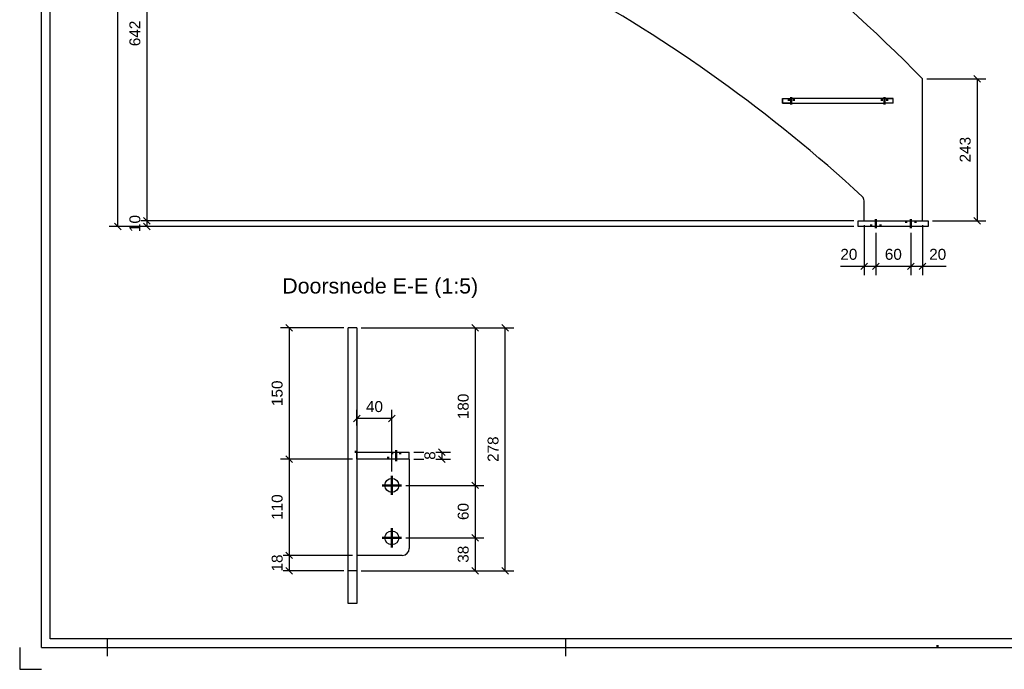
# Model space of a CAD drawing. Header units: millimetres. Extents: x -40 to 380, y -1148 to -851.
# Tile 1 of 4: x -40 to 185, y -1148 to -1000. Entities that reach past the tile are written whole.
import ezdxf
from ezdxf.enums import TextEntityAlignment as Align

# ---------------------------------------------------------------- set-up
doc = ezdxf.new("R2010")
doc.units = ezdxf.units.MM
for name, pattern in [('DASHDOT', [8.5, 4, -2, 0.5, -2]), ('DOT', [2, 0.5, -1.5]), ('STRICHPUNKT2', [18.5, 10, -4, 0.5, -4]), ('STRICHPUNKT3', [35.5, 25, -5, 0.5, -5])]:
    doc.linetypes.add(name, pattern=pattern)
doc.layers.get('0').update_dxf_attribs({"linetype": 'CONTINUOUS'})
for name, color, linetype in [('DIM49', 4, 'CONTINUOUS'), ('LE_MIDDLE', 7, 'CONTINUOUS'), ('TXT_ALL', 7, 'CONTINUOUS'), ('TXT_DIM49', 2, 'CONTINUOUS'), ('TXT_YELLOW', 2, 'CONTINUOUS')]:
    doc.layers.add(name, color=color, linetype=linetype)
doc.layers.add('LE_ALL', color=7, linetype='CONTINUOUS', lineweight=50)
doc.styles.add('ARIAL', font='arial.ttf')

# ---------------------------------------------------------------- blocks, each defined once
blk = doc.blocks.new('DINA3_00002', base_point=(372.98, -1141.49))
for p, q in [((-33.02, -1141.49), (-33.02, -858.49)), ((372.98, -1141.49), (-33.02, -1141.49)), ((-20.02, -1141.49), (-20.02, -1145.49)), ((84.98, -1145.49), (84.98, -1141.49)), ((-35.02, -1143.49), (374.98, -1143.49))]:
    blk.add_line(p, q)
for points in [[(-35.02, -1143.49), (-35.02, -856.49), (374.98, -856.49)], [(-40.02, -1143.49), (-40.02, -1148.49), (-35.02, -1148.49)]]:
    blk.add_lwpolyline(points)
at = {"layer": 'LE_ALL', "linetype": 'DOT'}
blk.add_line((169.98, -1143.49), (169.98, -1141.49), dxfattribs=at)
blk = doc.blocks.new('_ZBL0024_00001')
blk.add_blockref('DINA3_00002', (372.98, -1141.49))
blk = doc.blocks.new('_D26', base_point=(177.59, -1032.61))
at = {"layer": 'DIM49', "color": 1}
for p, q in [((167.55, -1013.51), (181.09, -1013.51)), ((179.84, -1014.26), (178.34, -1012.76)), ((179.09, -1013.51), (179.09, -1045.95)), ((178.34, -1045.2), (179.84, -1046.7)), ((168.88, -1045.95), (181.09, -1045.95))]:
    blk.add_line(p, q, dxfattribs=at)
at = {"layer": 'TXT_DIM49', "style": 'ARIAL'}
blk.add_text('243', height=2.5, rotation=90.0002, dxfattribs=at).set_placement((177.59, -1032.61))
blk = doc.blocks.new('_D27', base_point=(-12.41, -944.73))
at = {"layer": 'DIM49', "color": 1}
for p, q in [((3.55, -923.33), (-12.91, -923.33)), ((-10.16, -924.08), (-11.66, -922.58)), ((-10.91, -923.33), (-10.91, -960.37)), ((-11.66, -959.62), (-10.16, -961.12)), ((3.55, -960.37), (-12.91, -960.37))]:
    blk.add_line(p, q, dxfattribs=at)
at = {"layer": 'TXT_DIM49', "style": 'ARIAL'}
blk.add_text('278', height=2.5, rotation=90.0002, dxfattribs=at).set_placement((-12.41, -944.73))
blk = doc.blocks.new('_D28', base_point=(-12.41, -1006.04))
at = {"layer": 'DIM49', "color": 1}
for p, q in [((-10.16, -961.12), (-11.66, -959.62)), ((3.55, -960.37), (-12.91, -960.37)), ((-10.91, -960.37), (-10.91, -1045.95)), ((-11.66, -1045.2), (-10.16, -1046.7)), ((150.88, -1045.95), (-12.31, -1045.95))]:
    blk.add_line(p, q, dxfattribs=at)
at = {"layer": 'TXT_DIM49', "style": 'ARIAL'}
blk.add_text('642', height=2.5, rotation=90.0002, dxfattribs=at).set_placement((-12.41, -1006.04))
blk = doc.blocks.new('_D29', base_point=(-12.41, -1048.53))
at = {"layer": 'DIM49', "color": 1}
for p, q in [((-10.16, -1046.7), (-11.66, -1045.2)), ((150.88, -1045.95), (-12.31, -1045.95)), ((150.88, -1047.28), (-12.31, -1047.28)), ((-11.66, -1046.53), (-10.16, -1048.03)), ((-10.91, -1045.95), (-10.91, -1047.28))]:
    blk.add_line(p, q, dxfattribs=at)
at = {"layer": 'TXT_DIM49', "style": 'ARIAL'}
blk.add_text('10', height=2.5, rotation=90.0002, dxfattribs=at).set_placement((-12.41, -1048.53))
blk = doc.blocks.new('Plaatwerk D_ 10_00099', base_point=(153.22, -1045.95))
for p, q in [((4.55, -923.33), (4.55, -960.37)), ((5.89, -923.33), (4.55, -923.33)), ((5.89, -960.37), (4.55, -960.37)), ((166.55, -1045.95), (166.55, -1013.51)), ((153.22, -1045.95), (153.22, -1041.4)), ((153.22, -1045.95), (166.55, -1045.95))]:
    blk.add_line(p, q)
for centre, radius, start, end in [((-65.81, -1239.26), 323.96, 44.1723, 77.2143), ((-80.33, -1293.43), 344.04, 47.3431, 75.4865), ((151.88, -1041.4), 1.33, 0, 47.3431)]:
    blk.add_arc(centre, radius, start, end)
at = {"layer": 'LE_ALL', "color": 3, "linetype": 'DOT'}
blk.add_line((35.54, -943.35), (35.54, -942.28), dxfattribs=at)
blk.add_lwpolyline([(91.1, -968.6), (91.1, -967.53)], dxfattribs=at)
at = {"layer": 'LE_MIDDLE', "color": 2, "linetype": 'DASHDOT'}
for points in [[(35.54, -942.28), (6.36, -942.28), (6.36, -943.35), (35.54, -943.35)], [(91.1, -967.53), (38.91, -967.53), (38.91, -968.6), (91.1, -968.6)]]:
    blk.add_lwpolyline(points, dxfattribs=at)
for points in [[(17.62, -943.35), (16.55, -943.35), (16.55, -958.01), (17.62, -958.01)], [(131.88, -992.78), (93.88, -992.78), (93.88, -993.85), (131.88, -993.85)], [(159.88, -1019.1), (159.88, -1018.03), (134.55, -1018.03), (134.55, -1019.1)]]:
    blk.add_lwpolyline(points, close=True, dxfattribs=at)
for name, p in [('_D27', (-12.41, -944.73)), ('_D28', (-12.41, -1006.04)), ('_D26', (177.59, -1032.61)), ('_D29', (-12.41, -1048.53))]:
    blk.add_blockref(name, p)
blk = doc.blocks.new('Plaatwerk D_ 10_00098')
blk.add_blockref('Plaatwerk D_ 10_00099', (153.22, -1045.95))
blk = doc.blocks.new('_D17', base_point=(16.13, -974.87))
at = {"layer": 'DIM49', "color": 1}
for p, q in [((16.55, -959.01), (16.55, -972.27)), ((17.62, -959.01), (17.62, -972.27)), ((16.55, -974.97), (16.55, -978.37)), ((17.62, -974.97), (17.62, -978.37)), ((17.3, -975.62), (15.8, -977.12)), ((17.62, -976.37), (16.55, -976.37)), ((16.87, -977.12), (18.37, -975.62))]:
    blk.add_line(p, q, dxfattribs=at)
at = {"layer": 'TXT_DIM49', "style": 'ARIAL'}
blk.add_text('8', height=2.5, dxfattribs=at).set_placement((16.13, -974.87))
blk = doc.blocks.new('_D18', base_point=(8.63, -974.87))
at = {"layer": 'DIM49', "color": 1}
for p, q in [((16.55, -959.01), (16.55, -972.27)), ((4.55, -961.37), (4.55, -978.37)), ((16.55, -974.97), (16.55, -978.37)), ((5.3, -975.62), (3.8, -977.12)), ((16.55, -976.37), (4.55, -976.37)), ((15.8, -977.12), (17.3, -975.62))]:
    blk.add_line(p, q, dxfattribs=at)
at = {"layer": 'TXT_DIM49', "style": 'ARIAL'}
blk.add_text('90', height=2.5, dxfattribs=at).set_placement((8.63, -974.87))
blk = doc.blocks.new('_D19', base_point=(11.23, -953.27))
at = {"layer": 'DIM49', "color": 1}
for p, q in [((15.15, -947.35), (10.73, -947.35)), ((13.48, -948.1), (11.98, -946.6)), ((12.73, -955.35), (12.73, -947.35)), ((11.98, -954.6), (13.48, -956.1)), ((15.15, -955.35), (10.73, -955.35))]:
    blk.add_line(p, q, dxfattribs=at)
at = {"layer": 'TXT_DIM49', "style": 'ARIAL'}
blk.add_text('60', height=2.5, rotation=90.0002, dxfattribs=at).set_placement((11.23, -953.27))
blk = doc.blocks.new('_D20', base_point=(11.23, -947.27))
at = {"layer": 'DIM49', "color": 1}
for p, q in [((13.48, -944.1), (11.98, -942.6)), ((12.73, -947.35), (12.73, -943.35)), ((15.15, -947.35), (10.73, -947.35)), ((11.98, -946.6), (13.48, -948.1))]:
    blk.add_line(p, q, dxfattribs=at)
at = {"layer": 'TXT_DIM49', "style": 'ARIAL'}
blk.add_text('30', height=2.5, rotation=90.0002, dxfattribs=at).set_placement((11.23, -947.27))
blk = doc.blocks.new('Plaatwerk D_ 8_00101', base_point=(16.55, -956.41))
for p, q in [((16.55, -943.35), (16.55, -956.95)), ((17.62, -943.35), (16.55, -943.35)), ((16.55, -958.01), (16.55, -956.95)), ((17.62, -956.95), (17.62, -958.01)), ((17.62, -958.01), (16.55, -958.01))]:
    blk.add_line(p, q)
blk.add_lwpolyline([(17.62, -943.35), (17.62, -956.95), (16.55, -956.95)])
at = {"layer": 'LE_ALL', "color": 3, "linetype": 'DOT'}
for p, q in [((16.55, -946.28), (17.62, -946.28)), ((16.55, -948.41), (17.62, -948.41)), ((16.55, -954.28), (17.62, -954.28)), ((16.55, -956.41), (17.62, -956.41))]:
    blk.add_line(p, q, dxfattribs=at)
for name, p in [('_D20', (11.23, -947.27)), ('_D19', (11.23, -953.27)), ('_D18', (8.63, -974.87)), ('_D17', (16.13, -974.87))]:
    blk.add_blockref(name, p)
blk = doc.blocks.new('_00103', base_point=(16.15, -955.35))
at = {"layer": 'LE_ALL', "color": 1, "linetype": 'STRICHPUNKT2'}
for p, q in [((16.15, -947.35), (18.02, -947.35)), ((16.15, -955.35), (18.02, -955.35))]:
    blk.add_line(p, q, dxfattribs=at)
blk = doc.blocks.new('_00102')
blk.add_blockref('_00103', (16.15, -955.35))
blk = doc.blocks.new('Plaatwerk D_ 8_00100')
for name, p in [('Plaatwerk D_ 8_00101', (16.55, -956.41)), ('_00102', (0, 0))]:
    blk.add_blockref(name, p)
blk = doc.blocks.new('_D21', base_point=(168.11, -1054.87))
at = {"layer": 'DIM49', "color": 1}
for p, q in [((166.55, -1046.95), (166.55, -1058.37)), ((163.88, -1048.68), (163.88, -1058.37)), ((171.95, -1056.37), (157.88, -1056.37)), ((163.13, -1057.12), (164.63, -1055.62)), ((167.3, -1055.62), (165.8, -1057.12))]:
    blk.add_line(p, q, dxfattribs=at)
at = {"layer": 'TXT_DIM49', "style": 'ARIAL'}
blk.add_text('20', height=2.5, dxfattribs=at).set_placement((168.11, -1054.87))
blk = doc.blocks.new('_D22', base_point=(157.96, -1054.87))
at = {"layer": 'DIM49', "color": 1}
for p, q in [((155.88, -1048.68), (155.88, -1058.37)), ((163.88, -1048.68), (163.88, -1058.37)), ((156.63, -1055.62), (155.13, -1057.12)), ((163.88, -1056.37), (155.88, -1056.37)), ((163.13, -1057.12), (164.63, -1055.62))]:
    blk.add_line(p, q, dxfattribs=at)
at = {"layer": 'TXT_DIM49', "style": 'ARIAL'}
blk.add_text('60', height=2.5, dxfattribs=at).set_placement((157.96, -1054.87))
blk = doc.blocks.new('_D23', base_point=(147.78, -1054.87))
at = {"layer": 'DIM49', "color": 1}
for p, q in [((153.22, -1046.95), (153.22, -1058.37)), ((155.88, -1048.68), (155.88, -1058.37)), ((161.88, -1056.37), (147.78, -1056.37)), ((152.47, -1057.12), (153.97, -1055.62)), ((156.63, -1055.62), (155.13, -1057.12))]:
    blk.add_line(p, q, dxfattribs=at)
at = {"layer": 'TXT_DIM49', "style": 'ARIAL'}
blk.add_text('20', height=2.5, dxfattribs=at).set_placement((147.78, -1054.87))
blk = doc.blocks.new('_D24', base_point=(-19.04, -988.18))
at = {"layer": 'DIM49', "color": 1}
for p, q in [((3.55, -923.33), (-19.54, -923.33)), ((-16.79, -924.08), (-18.29, -922.58)), ((-17.54, -1047.28), (-17.54, -923.33)), ((150.88, -1047.28), (-19.54, -1047.28)), ((-18.29, -1046.53), (-16.79, -1048.03))]:
    blk.add_line(p, q, dxfattribs=at)
at = {"layer": 'TXT_DIM49', "style": 'ARIAL'}
blk.add_text('930', height=2.5, rotation=90.0002, dxfattribs=at).set_placement((-19.04, -988.18))
blk = doc.blocks.new('Plaatwerk D_ 10_00105', base_point=(156.95, -1047.28))
blk.add_lwpolyline([(167.88, -1045.95), (167.88, -1047.28), (151.88, -1047.28), (151.88, -1045.95)], close=True)
at = {"layer": 'LE_ALL', "color": 3, "linetype": 'DOT'}
for p, q in [((154.82, -1047.28), (154.82, -1045.95)), ((156.95, -1047.28), (156.95, -1045.95)), ((162.82, -1045.95), (162.82, -1047.28)), ((164.95, -1045.95), (164.95, -1047.28))]:
    blk.add_line(p, q, dxfattribs=at)
for name, p in [('_D24', (-19.04, -988.18)), ('_D23', (147.78, -1054.87)), ('_D21', (168.11, -1054.87)), ('_D22', (157.96, -1054.87))]:
    blk.add_blockref(name, p)
blk = doc.blocks.new('_00107', base_point=(155.88, -1047.68))
at = {"layer": 'LE_ALL', "color": 1, "linetype": 'STRICHPUNKT2'}
for p, q in [((155.88, -1047.68), (155.88, -1045.55)), ((163.88, -1045.55), (163.88, -1047.68))]:
    blk.add_line(p, q, dxfattribs=at)
blk = doc.blocks.new('_00106')
blk.add_blockref('_00107', (155.88, -1047.68))
blk = doc.blocks.new('Plaatwerk D_ 10_00104')
for name, p in [('Plaatwerk D_ 10_00105', (156.95, -1047.28)), ('_00106', (0, 0))]:
    blk.add_blockref(name, p)
blk = doc.blocks.new('Plaatwerk D_ 8_00110', base_point=(135.95, -1018.03))
for p, q in [((136.55, -1019.1), (136.55, -1018.03)), ((157.88, -1018.03), (159.88, -1018.03)), ((159.88, -1019.1), (159.88, -1018.03)), ((136.55, -1019.1), (134.55, -1019.1)), ((159.88, -1019.1), (157.88, -1019.1))]:
    blk.add_line(p, q)
for points in [[(134.55, -1019.1), (134.55, -1018.03), (136.55, -1018.03)], [(136.55, -1019.1), (157.88, -1019.1), (157.88, -1018.03), (136.55, -1018.03)]]:
    blk.add_lwpolyline(points)
at = {"layer": 'LE_ALL', "color": 3, "linetype": 'DOT'}
for p, q in [((135.95, -1018.03), (135.95, -1019.1)), ((137.15, -1018.03), (137.15, -1019.1)), ((157.28, -1018.03), (157.28, -1019.1)), ((158.48, -1018.03), (158.48, -1019.1))]:
    blk.add_line(p, q, dxfattribs=at)
blk = doc.blocks.new('_00112', base_point=(136.55, -1017.73))
at = {"layer": 'LE_ALL', "color": 1, "linetype": 'STRICHPUNKT2'}
for p, q in [((136.55, -1017.73), (136.55, -1019.4)), ((157.88, -1017.73), (157.88, -1019.4))]:
    blk.add_line(p, q, dxfattribs=at)
blk = doc.blocks.new('_00111')
blk.add_blockref('_00112', (136.55, -1017.73))
blk = doc.blocks.new('Plaatwerk D_ 8_00109')
for name, p in [('Plaatwerk D_ 8_00110', (135.95, -1018.03)), ('_00111', (0, 0))]:
    blk.add_blockref(name, p)
blk = doc.blocks.new('Plaatwerk D_ 8_00114', base_point=(97.16, -992.78))
for p, q in [((95.85, -992.78), (97.76, -992.78)), ((95.85, -993.85), (95.85, -992.78)), ((131.88, -993.85), (131.88, -992.78))]:
    blk.add_line(p, q)
for points in [[(97.76, -993.85), (95.85, -993.85), (93.88, -993.85), (93.88, -992.78), (95.85, -992.78)], [(131.88, -993.85), (129.88, -993.85), (97.76, -993.85), (97.76, -992.78), (129.88, -992.78)], [(129.88, -993.85), (129.88, -992.78), (131.88, -992.78)]]:
    blk.add_lwpolyline(points)
at = {"layer": 'LE_ALL', "color": 3, "linetype": 'DOT'}
for p, q in [((97.16, -992.78), (97.16, -993.85)), ((98.36, -992.78), (98.36, -993.85)), ((113.22, -992.78), (113.22, -993.85)), ((114.42, -992.78), (114.42, -993.85)), ((129.28, -992.78), (129.28, -993.85)), ((130.48, -992.78), (130.48, -993.85))]:
    blk.add_line(p, q, dxfattribs=at)
blk = doc.blocks.new('_00116', base_point=(129.88, -992.48))
at = {"layer": 'LE_ALL', "color": 1, "linetype": 'STRICHPUNKT2'}
for p, q in [((97.76, -992.48), (97.76, -994.15)), ((113.82, -992.48), (113.82, -994.15)), ((129.88, -992.48), (129.88, -994.15))]:
    blk.add_line(p, q, dxfattribs=at)
blk = doc.blocks.new('_00115')
blk.add_blockref('_00116', (129.88, -992.48))
blk = doc.blocks.new('Plaatwerk D_ 8_00113')
for name, p in [('Plaatwerk D_ 8_00114', (97.16, -992.78)), ('_00115', (0, 0))]:
    blk.add_blockref(name, p)
blk = doc.blocks.new('_D25', base_point=(101.26, -984.47))
at = {"layer": 'DIM49', "color": 1}
for p, q in [((93.72, -967.53), (104.76, -967.53)), ((103.51, -968.28), (102.01, -966.78)), ((102.76, -967.53), (102.76, -992.78)), ((103.63, -992.78), (100.76, -992.78)), ((102.01, -992.03), (103.51, -993.53))]:
    blk.add_line(p, q, dxfattribs=at)
at = {"layer": 'TXT_DIM49', "style": 'ARIAL'}
blk.add_text('189,4', height=2.5, rotation=90.0002, dxfattribs=at).set_placement((101.26, -984.47))
blk = doc.blocks.new('Plaatwerk D_ 8_00118', base_point=(91.1, -968.6))
for p, q in [((38.91, -968.6), (38.91, -967.53)), ((44.47, -967.53), (38.91, -967.53)), ((38.91, -968.6), (44.47, -968.6)), ((46.05, -968.6), (44.47, -968.6)), ((46.05, -968.6), (46.05, -967.53)), ((92.8, -967.53), (90.8, -967.53)), ((90.8, -968.6), (92.8, -968.6)), ((92.8, -968.6), (92.8, -967.53))]:
    blk.add_line(p, q)
for points in [[(44.47, -968.6), (44.47, -967.53), (46.05, -967.53)], [(46.05, -968.6), (90.8, -968.6), (90.8, -967.53), (46.05, -967.53)]]:
    blk.add_lwpolyline(points)
at = {"layer": 'LE_ALL', "color": 3, "linetype": 'DOT'}
for p, q in [((45.45, -967.53), (45.45, -968.6)), ((46.65, -967.53), (46.65, -968.6)), ((67.83, -967.53), (67.83, -968.6)), ((69.03, -967.53), (69.03, -968.6)), ((90.2, -967.53), (90.2, -968.6)), ((91.1, -968.6), (91.1, -967.53)), ((91.4, -967.53), (91.4, -968.6)), ((92.72, -968.6), (92.72, -967.53))]:
    blk.add_line(p, q, dxfattribs=at)
blk.add_blockref('_D25', (101.26, -984.47))
blk = doc.blocks.new('_00120', base_point=(90.8, -967.23))
at = {"layer": 'LE_ALL', "color": 1, "linetype": 'STRICHPUNKT2'}
for p, q in [((46.05, -967.23), (46.05, -968.9)), ((68.43, -967.23), (68.43, -968.9)), ((90.8, -967.23), (90.8, -968.9))]:
    blk.add_line(p, q, dxfattribs=at)
blk = doc.blocks.new('_00119')
blk.add_blockref('_00120', (90.8, -967.23))
blk = doc.blocks.new('Plaatwerk D_ 8_00117')
for name, p in [('Plaatwerk D_ 8_00118', (91.1, -968.6)), ('_00119', (0, 0))]:
    blk.add_blockref(name, p)
blk = doc.blocks.new('Plaatwerk D_ 8_00122', base_point=(39.22, -943.35))
for p, q in [((6.36, -942.28), (14.36, -942.28)), ((6.36, -943.35), (6.36, -942.28)), ((14.36, -943.35), (6.36, -943.35)), ((39.64, -942.28), (37.64, -942.28)), ((37.64, -943.35), (37.64, -942.28))]:
    blk.add_line(p, q)
for points in [[(37.64, -943.35), (14.36, -943.35), (14.36, -942.28), (37.64, -942.28)], [(37.64, -943.35), (39.64, -943.35), (39.64, -942.28)]]:
    blk.add_lwpolyline(points)
at = {"layer": 'LE_ALL', "color": 3, "linetype": 'DOT'}
for p, q in [((21.29, -942.28), (21.29, -943.35)), ((22.49, -942.28), (22.49, -943.35)), ((35.54, -943.35), (35.54, -942.28)), ((37.04, -942.28), (37.04, -943.35)), ((38.24, -942.28), (38.24, -943.35)), ((39.22, -943.35), (39.22, -942.28))]:
    blk.add_line(p, q, dxfattribs=at)
blk = doc.blocks.new('_00124', base_point=(37.64, -941.98))
at = {"layer": 'LE_ALL', "color": 1, "linetype": 'STRICHPUNKT2'}
for p, q in [((21.89, -941.98), (21.89, -943.65)), ((37.64, -941.98), (37.64, -943.65))]:
    blk.add_line(p, q, dxfattribs=at)
blk = doc.blocks.new('_00123')
blk.add_blockref('_00124', (37.64, -941.98))
blk = doc.blocks.new('Plaatwerk D_ 8_00121')
for name, p in [('Plaatwerk D_ 8_00122', (39.22, -943.35)), ('_00123', (0, 0))]:
    blk.add_blockref(name, p)
blk = doc.blocks.new('Trededragers_00108')
for name in ['Plaatwerk D_ 8_00121', 'Plaatwerk D_ 8_00117', 'Plaatwerk D_ 8_00113', 'Plaatwerk D_ 8_00109']:
    blk.add_blockref(name, (0, 0))
blk = doc.blocks.new('Trapboom_00097')
for name in ['Plaatwerk D_ 10_00104', 'Plaatwerk D_ 10_00098', 'Plaatwerk D_ 8_00100', 'Trededragers_00108']:
    blk.add_blockref(name, (0, 0))
blk = doc.blocks.new('BNR 14_00096')
blk.add_blockref('Trapboom_00097', (0, 0))
blk = doc.blocks.new('Breda_00095')
blk.add_blockref('BNR 14_00096', (0, 0))
blk = doc.blocks.new('AKPFEIL_00129', base_point=(-3.13, -985.86))
blk.add_line((-21.63, -985.86), (-8.13, -985.86))
blk.add_lwpolyline([(-3.13, -985.86), (-8.13, -984.52), (-8.13, -987.2)], close=True)
blk = doc.blocks.new('3DFIGCON_00128')
blk.add_blockref('AKPFEIL_00129', (-3.13, -985.86))
blk = doc.blocks.new('AKPFEIL_00131', base_point=(-3.13, -916.46))
blk.add_line((-21.63, -916.46), (-8.13, -916.46))
blk.add_lwpolyline([(-3.13, -916.46), (-8.13, -915.12), (-8.13, -917.8)], close=True)
blk = doc.blocks.new('3DFIGCON_00130')
blk.add_blockref('AKPFEIL_00131', (-3.13, -916.46))
blk = doc.blocks.new('TFIELD_00134', base_point=(-5.43, -991.36))
at = {"layer": 'TXT_ALL', "color": 1, "style": 'ARIAL'}
blk.add_text('E', height=5, dxfattribs=at).set_placement((-5.43, -991.36), align=Align.MIDDLE_LEFT)
blk = doc.blocks.new('FLEX_00133', base_point=(-3.13, -991.36))
blk.add_blockref('TFIELD_00134', (-5.43, -991.36))
blk = doc.blocks.new('3DFIGCON_00132')
blk.add_blockref('FLEX_00133', (-3.13, -991.36))
blk = doc.blocks.new('TFIELD_00137', base_point=(-5.43, -910.96))
at = {"layer": 'TXT_ALL', "color": 1, "style": 'ARIAL'}
blk.add_text('E', height=5, dxfattribs=at).set_placement((-5.43, -910.96), align=Align.MIDDLE_LEFT)
blk = doc.blocks.new('FLEX_00136', base_point=(-3.13, -910.96))
blk.add_blockref('TFIELD_00137', (-5.43, -910.96))
blk = doc.blocks.new('3DFIGCON_00135')
blk.add_blockref('FLEX_00136', (-3.13, -910.96))
blk = doc.blocks.new('_00127', base_point=(-3.13, -988.36))
at = {"layer": 'LE_ALL', "color": 4, "linetype": 'STRICHPUNKT3'}
for p, q in [((-3.13, -913.96), (-3.13, -933.96)), ((-3.13, -988.36), (-3.13, -968.36))]:
    blk.add_line(p, q, dxfattribs=at)
for name in ['3DFIGCON_00135', '3DFIGCON_00130', '3DFIGCON_00128', '3DFIGCON_00132']:
    blk.add_blockref(name, (0, 0))
blk = doc.blocks.new('_00126')
blk.add_blockref('_00127', (-3.13, -988.36))
blk = doc.blocks.new('_00125')
blk.add_blockref('_00126', (0, 0))
blk = doc.blocks.new('_A3D0035_00094')
for name in ['_00125', 'Breda_00095']:
    blk.add_blockref(name, (0, 0))
blk = doc.blocks.new('_ANS0035_00093')
blk.add_blockref('_A3D0035_00094', (0, 0))
blk = doc.blocks.new('_00177', base_point=(37.14, -1098.78))
for p, q in [((37.14, -1070.41), (35.14, -1070.41)), ((37.14, -1070.41), (37.14, -1125.98)), ((35.14, -1133.42), (35.14, -1125.98))]:
    blk.add_line(p, q)
for points in [[(37.14, -1125.98), (35.14, -1125.98), (35.14, -1070.41)], [(37.14, -1125.98), (37.14, -1133.42), (35.14, -1133.42)]]:
    blk.add_lwpolyline(points)
at = {"layer": 'LE_ALL', "color": 3, "linetype": 'DOT'}
blk.add_line((37.14, -1098.78), (35.14, -1098.78), dxfattribs=at)
at = {"layer": 'LE_MIDDLE', "color": 2, "linetype": 'DASHDOT'}
blk.add_lwpolyline([(37.14, -1098.84), (37.14, -1100.44), (37.14, -1122.44)], dxfattribs=at)
blk = doc.blocks.new('_00176')
blk.add_blockref('_00177', (37.14, -1098.78))
blk = doc.blocks.new('_D46', base_point=(62.72, -1091.3))
at = {"layer": 'DIM49', "color": 1}
for p, q in [((64.97, -1071.16), (63.47, -1069.66)), ((38.14, -1070.41), (66.22, -1070.41)), ((64.22, -1070.41), (64.22, -1106.44)), ((63.47, -1105.69), (64.97, -1107.19)), ((48.34, -1106.44), (66.22, -1106.44))]:
    blk.add_line(p, q, dxfattribs=at)
at = {"layer": 'TXT_DIM49', "style": 'ARIAL'}
blk.add_text('180', height=2.5, rotation=90.0002, dxfattribs=at).set_placement((62.72, -1091.3))
blk = doc.blocks.new('_D47', base_point=(62.72, -1114.36))
at = {"layer": 'DIM49', "color": 1}
for p, q in [((64.97, -1107.19), (63.47, -1105.69)), ((48.34, -1106.44), (66.22, -1106.44)), ((64.22, -1106.44), (64.22, -1118.44)), ((48.34, -1118.44), (66.22, -1118.44)), ((63.47, -1117.69), (64.97, -1119.19))]:
    blk.add_line(p, q, dxfattribs=at)
at = {"layer": 'TXT_DIM49', "style": 'ARIAL'}
blk.add_text('60', height=2.5, rotation=90.0002, dxfattribs=at).set_placement((62.72, -1114.36))
blk = doc.blocks.new('_D48', base_point=(62.72, -1124.13))
at = {"layer": 'DIM49', "color": 1}
for p, q in [((48.34, -1118.44), (66.22, -1118.44)), ((64.97, -1119.19), (63.47, -1117.69)), ((64.22, -1118.44), (64.22, -1125.98)), ((38.14, -1125.98), (66.22, -1125.98)), ((63.47, -1125.23), (64.97, -1126.73))]:
    blk.add_line(p, q, dxfattribs=at)
at = {"layer": 'TXT_DIM49', "style": 'ARIAL'}
blk.add_text('38', height=2.5, rotation=90.0002, dxfattribs=at).set_placement((62.72, -1124.13))
blk = doc.blocks.new('_D49', base_point=(69.55, -1101.08))
at = {"layer": 'DIM49', "color": 1}
for p, q in [((71.8, -1071.16), (70.3, -1069.66)), ((38.14, -1070.41), (73.05, -1070.41)), ((71.05, -1125.98), (71.05, -1070.41)), ((38.14, -1125.98), (73.05, -1125.98)), ((70.3, -1125.23), (71.8, -1126.73))]:
    blk.add_line(p, q, dxfattribs=at)
at = {"layer": 'TXT_DIM49', "style": 'ARIAL'}
blk.add_text('278', height=2.5, rotation=90.0002, dxfattribs=at).set_placement((69.55, -1101.08))
blk = doc.blocks.new('Plaatwerk D_ 10_00175')
for name, p in [('_D46', (62.72, -1091.3)), ('_D49', (69.55, -1101.08)), ('_00176', (0, 0)), ('_D47', (62.72, -1114.36)), ('_D48', (62.72, -1124.13))]:
    blk.add_blockref(name, p)
blk = doc.blocks.new('_D41', base_point=(39.22, -1089.68))
at = {"layer": 'DIM49', "color": 1}
for p, q in [((37.89, -1090.43), (36.39, -1091.93)), ((37.14, -1092.75), (37.14, -1089.18)), ((44.39, -1091.93), (45.89, -1090.43)), ((45.14, -1103.24), (45.14, -1089.18)), ((45.14, -1091.18), (37.14, -1091.18))]:
    blk.add_line(p, q, dxfattribs=at)
at = {"layer": 'TXT_DIM49', "style": 'ARIAL'}
blk.add_text('40', height=2.5, dxfattribs=at).set_placement((39.22, -1089.68))
blk = doc.blocks.new('_D42', base_point=(20.14, -1088.3))
at = {"layer": 'DIM49', "color": 1}
for p, q in [((22.39, -1071.16), (20.89, -1069.66)), ((34.14, -1070.41), (19.64, -1070.41)), ((21.64, -1070.41), (21.64, -1100.44)), ((36.14, -1100.44), (19.64, -1100.44)), ((20.89, -1099.69), (22.39, -1101.19))]:
    blk.add_line(p, q, dxfattribs=at)
at = {"layer": 'TXT_DIM49', "style": 'ARIAL'}
blk.add_text('150', height=2.5, rotation=90.0002, dxfattribs=at).set_placement((20.14, -1088.3))
blk = doc.blocks.new('_D43', base_point=(20.14, -1114.32))
at = {"layer": 'DIM49', "color": 1}
for p, q in [((36.14, -1100.44), (19.64, -1100.44)), ((22.39, -1101.19), (20.89, -1099.69)), ((21.64, -1100.44), (21.64, -1122.44)), ((20.89, -1121.69), (22.39, -1123.19)), ((36.14, -1122.44), (20.24, -1122.44))]:
    blk.add_line(p, q, dxfattribs=at)
at = {"layer": 'TXT_DIM49', "style": 'ARIAL'}
blk.add_text('110', height=2.5, rotation=90.0002, dxfattribs=at).set_placement((20.14, -1114.32))
blk = doc.blocks.new('_D44', base_point=(20.14, -1126.13))
at = {"layer": 'DIM49', "color": 1}
for p, q in [((22.39, -1123.19), (20.89, -1121.69)), ((36.14, -1122.44), (20.24, -1122.44)), ((21.64, -1122.44), (21.64, -1125.98)), ((34.14, -1125.98), (20.24, -1125.98)), ((20.89, -1125.23), (22.39, -1126.73))]:
    blk.add_line(p, q, dxfattribs=at)
at = {"layer": 'TXT_DIM49', "style": 'ARIAL'}
blk.add_text('18', height=2.5, rotation=90.0002, dxfattribs=at).set_placement((20.14, -1126.13))
blk = doc.blocks.new('Plaatwerk D_ 8_00179', base_point=(46.74, -1106.44))
for p, q in [((37.14, -1100.44), (37.14, -1122.44)), ((49.14, -1100.44), (37.14, -1100.44)), ((49.14, -1100.44), (49.14, -1120.84)), ((47.54, -1122.44), (37.14, -1122.44))]:
    blk.add_line(p, q)
for centre in [(45.14, -1106.44), (45.14, -1118.44)]:
    blk.add_circle(centre, 1.6)
blk.add_arc((47.54, -1120.84), 1.6, -90, 0)
for name, p in [('_D42', (20.14, -1088.3)), ('_D41', (39.22, -1089.68)), ('_D43', (20.14, -1114.32)), ('_D44', (20.14, -1126.13))]:
    blk.add_blockref(name, p)
blk = doc.blocks.new('_00181', base_point=(45.14, -1118.44))
at = {"layer": 'LE_ALL', "color": 1, "linetype": 'STRICHPUNKT2'}
for p, q in [((45.14, -1106.44), (45.14, -1104.24)), ((45.14, -1106.44), (45.14, -1104.24)), ((45.14, -1106.44), (42.94, -1106.44)), ((45.14, -1106.44), (42.94, -1106.44)), ((45.14, -1106.44), (47.34, -1106.44)), ((45.14, -1106.44), (45.14, -1108.64)), ((45.14, -1106.44), (47.34, -1106.44)), ((45.14, -1106.44), (45.14, -1108.64)), ((45.14, -1118.44), (45.14, -1116.24)), ((45.14, -1118.44), (45.14, -1116.24)), ((45.14, -1118.44), (42.94, -1118.44)), ((45.14, -1118.44), (42.94, -1118.44)), ((45.14, -1118.44), (47.34, -1118.44)), ((45.14, -1118.44), (45.14, -1120.64)), ((45.14, -1118.44), (47.34, -1118.44)), ((45.14, -1118.44), (45.14, -1120.64))]:
    blk.add_line(p, q, dxfattribs=at)
blk = doc.blocks.new('_00180')
blk.add_blockref('_00181', (45.14, -1118.44))
blk = doc.blocks.new('Plaatwerk D_ 8_00178')
for name, p in [('Plaatwerk D_ 8_00179', (46.74, -1106.44)), ('_00180', (0, 0))]:
    blk.add_blockref(name, p)
blk = doc.blocks.new('_D45', base_point=(55.1, -1100.6))
at = {"layer": 'DIM49', "color": 1}
for p, q in [((50.14, -1098.84), (52.5, -1098.84)), ((55.2, -1098.84), (58.6, -1098.84)), ((57.35, -1099.59), (55.85, -1098.09)), ((56.6, -1098.84), (56.6, -1100.44)), ((50.14, -1100.44), (52.5, -1100.44)), ((55.2, -1100.44), (58.6, -1100.44)), ((55.85, -1099.69), (57.35, -1101.19))]:
    blk.add_line(p, q, dxfattribs=at)
at = {"layer": 'TXT_DIM49', "style": 'ARIAL'}
blk.add_text('8', height=2.5, rotation=90.0002, dxfattribs=at).set_placement((55.1, -1100.6))
blk = doc.blocks.new('Plaatwerk D_ 8_00184', base_point=(44.31, -1100.44))
for q in [(49.14, -1098.84), (37.14, -1100.44)]:
    blk.add_line((49.14, -1100.44), q)
blk.add_lwpolyline([(37.14, -1100.44), (37.14, -1098.84), (49.14, -1098.84)])
at = {"layer": 'LE_ALL', "color": 3, "linetype": 'DOT'}
for p, q in [((44.31, -1100.44), (44.31, -1098.84)), ((45.24, -1098.84), (45.24, -1100.44)), ((47.04, -1098.84), (47.04, -1100.44))]:
    blk.add_line(p, q, dxfattribs=at)
blk.add_blockref('_D45', (55.1, -1100.6))
blk = doc.blocks.new('_00186', base_point=(46.14, -1098.39))
at = {"layer": 'LE_ALL', "color": 1, "linetype": 'STRICHPUNKT2'}
blk.add_line((46.14, -1098.39), (46.14, -1100.89), dxfattribs=at)
blk.add_line((46.14, -1098.39), (46.14, -1100.89), dxfattribs=at)
blk = doc.blocks.new('_00185')
blk.add_blockref('_00186', (46.14, -1098.39))
blk = doc.blocks.new('Plaatwerk D_ 8_00183')
for name, p in [('Plaatwerk D_ 8_00184', (44.31, -1100.44)), ('_00185', (0, 0))]:
    blk.add_blockref(name, p)
blk = doc.blocks.new('Trededragers_00182')
blk.add_blockref('Plaatwerk D_ 8_00183', (0, 0))
blk = doc.blocks.new('Trapboom_00174')
for name in ['Plaatwerk D_ 8_00178', 'Plaatwerk D_ 10_00175', 'Trededragers_00182']:
    blk.add_blockref(name, (0, 0))
blk = doc.blocks.new('BNR 14_00173')
blk.add_blockref('Trapboom_00174', (0, 0))
blk = doc.blocks.new('Breda_00172')
blk.add_blockref('BNR 14_00173', (0, 0))
blk = doc.blocks.new('_A3D0055_00171')
blk.add_blockref('Breda_00172', (0, 0))
blk = doc.blocks.new('TFIELD_00189', base_point=(20.06, -1060.83))
at = {"layer": 'TXT_YELLOW', "style": 'ARIAL'}
blk.add_text('Doorsnede E-E (1:5)', height=3.5, dxfattribs=at).set_placement((20.06, -1060.83), align=Align.MIDDLE_LEFT)
blk = doc.blocks.new('FLEX_00188', base_point=(42.22, -1062.58))
blk.add_blockref('TFIELD_00189', (20.06, -1060.83))
blk = doc.blocks.new('ANSTITEL_00187')
blk.add_blockref('FLEX_00188', (42.22, -1062.58))
blk = doc.blocks.new('_ANS0055_00170')
for name in ['ANSTITEL_00187', '_A3D0055_00171']:
    blk.add_blockref(name, (0, 0))

msp = doc.modelspace()

# ---------------------------------------------------------------- block references
for name in ['_ZBL0024_00001', '_ANS0035_00093', '_ANS0055_00170']:
    msp.add_blockref(name, (0, 0))

doc.saveas('drawing.dxf')
